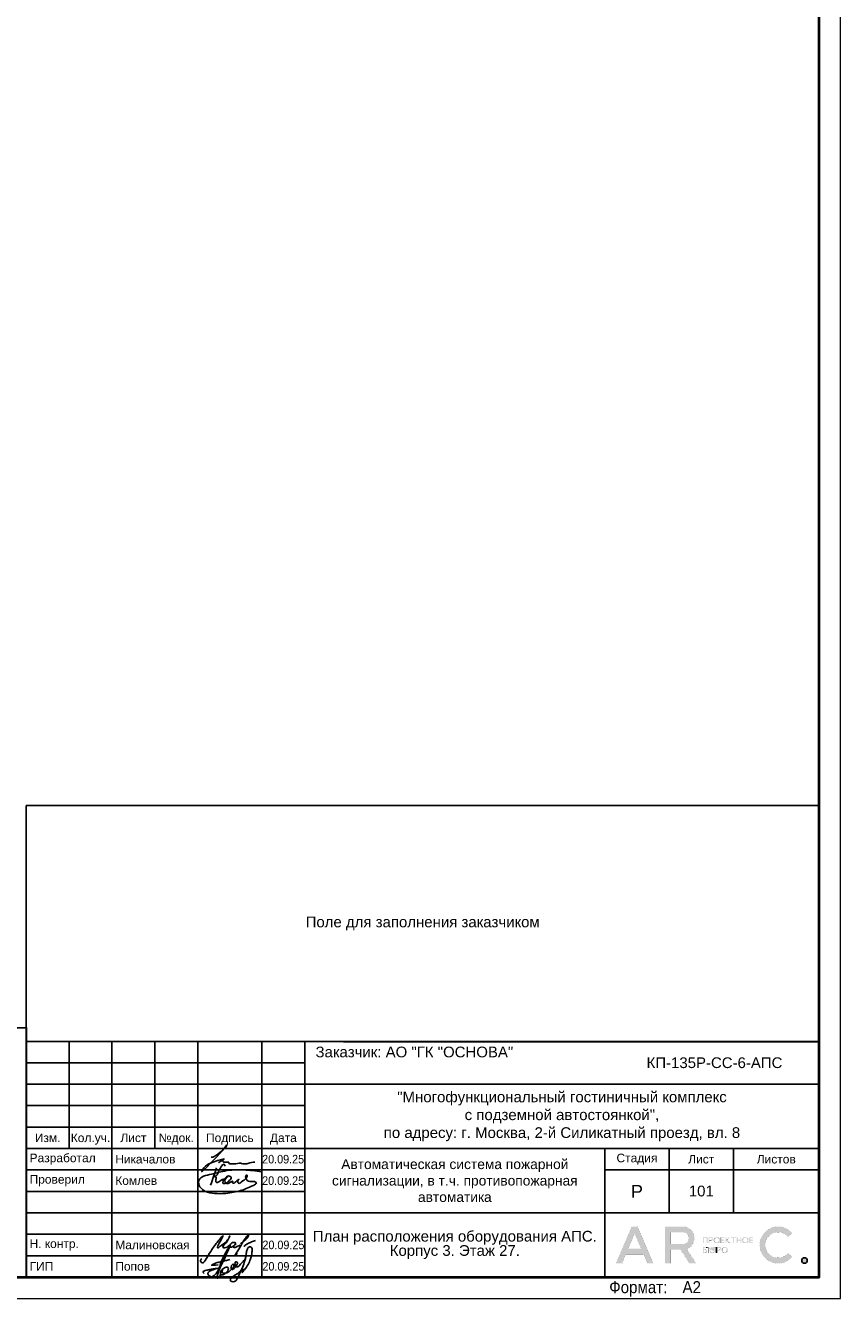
# Model space of a CAD drawing. Header units: millimetres. Extents: x -195178 to 1761886, y 140622 to 301105.
# Tile 125 of 131: x 1570979 to 1589997, y 182305 to 212005. Entities that reach past the tile are written whole.
import ezdxf
from ezdxf.enums import TextEntityAlignment as Align

# ---------------------------------------------------------------- set-up
doc = ezdxf.new("R2010")
doc.units = ezdxf.units.MM
doc.layers.get('Defpoints').update_dxf_attribs({"color": 252})
for name, color, linetype, lineweight in [('DB CP Оформление', 7, 'Continuous', 25), ('Охрана входов', 252, 'Continuous', 30), ('Рамка', 7, 'Continuous', 18)]:
    doc.layers.add(name, color=color, linetype=linetype, lineweight=lineweight)
doc.layers.add('DB CP Подписи', color=7, linetype='Continuous', lineweight=25, true_color=0x0a45f5)
doc.layers.add('Автоматика', color=1, linetype='Continuous')
doc.layers.add('формат', color=250, linetype='Continuous')
doc.styles.add('Arial', font='arial.ttf', dxfattribs={"width": 0.9, "height": 699.9999999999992})
doc.styles.add('CP.Text', font='arial.ttf')
doc.styles.add('CP.Text дата', font='arial.ttf', dxfattribs={"width": 0.9})

# ---------------------------------------------------------------- blocks, each defined once
blk = doc.blocks.new('*U57')
at = {"color": 0, "lineweight": 0}
blk.add_lwpolyline([(-841, 3.464264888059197e-14), (6.661338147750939e-14, 6.661338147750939e-14), (-1.377945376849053e-14, 594.0000000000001), (-841.0000000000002, 594.0000000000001)], close=True, dxfattribs=at)
at = {"lineweight": 40}
blk.add_lwpolyline([(-821, 5.000000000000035), (-4.999999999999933, 5.000000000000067), (-5.000000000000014, 589.0000000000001), (-821.0000000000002, 589.0000000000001)], close=True, dxfattribs=at)
at = {"style": 'Arial', "width": 0.9}
blk.add_text('Формат:', height=2.8, dxfattribs=at).set_placement((-53.97311837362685, 1.250000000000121))
at = {"style": 'Arial', "width": 0.9, "flags": 8}
blk.add_attdef('FORMAT', (-36.87188609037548, 1.257088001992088), '', height=2.8, dxfattribs=at)
blk = doc.blocks.new('Попов')
at = {"layer": 'DB CP Подписи', "color": 160, "true_color": 0x0a45f5}
for points in [[(7.394956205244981, 7.032094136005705), (4.284556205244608, 0.8400941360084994), (3.982156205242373, 0.4944941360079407), (3.665356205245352, 0.2583778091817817), (3.190156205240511, 0.09837780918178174), (2.801356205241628, 0.2064941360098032), (2.509696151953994, 0.451294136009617), (2.383756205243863, 0.7680941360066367), (2.429696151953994, 0.9984941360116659), (2.62855620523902, 1.243294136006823), (3.319756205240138, 1.603294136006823), (3.895756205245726, 1.848094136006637), (4.370956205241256, 1.992094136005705), (4.918156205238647, 1.992094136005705)], [(7.394956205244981, 7.032094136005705), (6.962956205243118, 6.427294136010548), (4.918156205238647, 1.992094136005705)], [(8.094156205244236, 0.03369413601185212), (8.828556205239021, 0.5520941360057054), (9.980556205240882, 1.272094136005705), (10.85895620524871, 1.761694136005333), (10.41255620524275, 1.084894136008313), (11.57895620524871, 2.611294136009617), (12.16935620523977, 3.84969413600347), (12.471756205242, 4.713694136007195), (12.629696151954, 5.419294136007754), (12.689696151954, 6.2400941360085), (12.54375620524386, 6.945694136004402), (12.34215620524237, 7.075294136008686), (12.03975620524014, 7.075294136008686), (11.64969615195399, 6.6000941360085), (11.379696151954, 5.779294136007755), (11.21895620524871, 4.728094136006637), (10.72935620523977, 3.014494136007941), (9.418956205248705, 0.0336941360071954)], [(3.521356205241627, 2.971294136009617), (3.294445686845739, 2.859738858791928), (4.789696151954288, 2.859738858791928)], [(3.521356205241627, 2.971294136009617), (4.126156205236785, 3.244894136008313), (4.932556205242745, 3.475294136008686), (6.444556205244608, 3.835294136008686), (7.495756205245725, 4.080094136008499)], [(5.979696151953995, 4.069175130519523), (4.859696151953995, -0.1216221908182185), (5.311356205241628, 0.624094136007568), (5.311356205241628, 0.8688941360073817), (5.624396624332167, 1.697142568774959), (6.247356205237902, 2.150494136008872), (6.650556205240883, 2.323294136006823), (6.909756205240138, 2.323294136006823), (7.125756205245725, 2.150494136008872), (7.125756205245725, 1.747294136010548), (6.82335620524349, 1.243294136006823), (6.333756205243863, 0.7968941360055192), (5.714556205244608, 0.5088941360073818), (5.412156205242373, 0.5952941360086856), (5.49855620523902, 1.286494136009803), (5.817585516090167, 1.879286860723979), (5.714556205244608, 1.286494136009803), (5.829756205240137, 0.9552941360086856), (6.146556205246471, 0.8832941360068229), (6.794556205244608, 1.012894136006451), (7.528956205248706, 1.459294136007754), (8.119356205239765, 2.064094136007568), (8.407356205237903, 2.510494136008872), (8.407356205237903, 2.899294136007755), (8.320956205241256, 3.028894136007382), (8.090556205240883, 2.956894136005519), (7.816956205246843, 2.366494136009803), (7.816956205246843, 1.963294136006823), (7.989756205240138, 1.776094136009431), (8.364156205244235, 1.891294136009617), (8.82495620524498, 2.323294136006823), (9.055356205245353, 2.697694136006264), (9.271356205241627, 3.302494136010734), (9.012156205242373, 3.561694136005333), (8.882556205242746, 3.561694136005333), (8.709696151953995, 3.3600941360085), (8.709696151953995, 2.978377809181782), (9.039696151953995, 2.408377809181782), (10.349696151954, 3.378377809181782), (11.11969615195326, 4.410259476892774), (11.27818451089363, 5.133235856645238), (11.35539592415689, 5.654323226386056), (11.38831620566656, 5.819447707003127), (11.35539592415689, 5.654323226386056)], [(1.534156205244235, 0.8688941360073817), (1.303756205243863, 1.041694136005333), (1.217356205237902, 1.214494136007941), (1.447756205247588, 1.416094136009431), (2.038156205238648, 1.603294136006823), (2.815756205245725, 1.761694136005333), (3.506956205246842, 1.876894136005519), (4.357209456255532, 1.989153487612), (4.918156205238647, 1.992094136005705)]]:
    blk.add_spline(points, degree=3, dxfattribs=at)
at = {"layer": 'DB CP Подписи'}
blk.add_spline([(8.094156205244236, 0.03369413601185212), (7.791756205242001, -0.2544480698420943), (7.618956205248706, -0.4847058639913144), (7.618956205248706, -0.8015058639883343), (7.950156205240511, -1.060705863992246), (8.569356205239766, -1.060705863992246), (8.943756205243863, -0.7583058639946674), (9.116556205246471, -0.4991058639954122), (9.418956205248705, 0.0336941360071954)], degree=3, dxfattribs=at)
blk = doc.blocks.new('A$Cf51998ab')
at = {"layer": 'DB CP Подписи'}
for points in [[(2.024743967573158, 7.175397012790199), (0.02474396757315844, 3.175397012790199), (2.524743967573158, 0.1753970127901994), (9.524743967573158, 6.675397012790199), (17.02474396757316, 19.1753970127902), (23.52474396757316, 28.6753970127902), (29.02474396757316, 35.6753970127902), (35.52474396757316, 43.6753970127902), (36.52474396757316, 44.6753970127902), (30.02474396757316, 30.6753970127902), (28.52474396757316, 26.1753970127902), (28.52474396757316, 25.1753970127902), (31.52474396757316, 26.6753970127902), (36.02474396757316, 30.1753970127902), (43.52474396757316, 36.1753970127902), (45.52474396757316, 39.1753970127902), (47.52474396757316, 42.6753970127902), (47.52474396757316, 43.1753970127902), (48.02474396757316, 44.1753970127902), (40.52474396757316, 31.1753970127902), (37.52474396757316, 25.6753970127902), (40.52474396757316, 25.1753970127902), (47.02474396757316, 28.6753970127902), (47.52474396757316, 29.1753970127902)], [(66.52474396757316, 31.6753970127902), (75.02474396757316, 39.1753970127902), (79.02474396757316, 43.6753970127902), (79.52474396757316, 46.6753970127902), (75.02474396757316, 41.6753970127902), (69.02474396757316, 32.6753970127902), (61.02474396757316, 18.6753970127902), (57.02474396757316, 11.6753970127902), (61.52474396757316, 15.6753970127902)], [(57.52474396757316, 34.1753970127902), (54.52474396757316, 34.1753970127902), (50.02474396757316, 31.1753970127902), (49.52474396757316, 26.1753970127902), (54.02474396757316, 27.6753970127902), (56.02474396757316, 29.1753970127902), (58.02474396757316, 33.1753970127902), (57.52474396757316, 34.1753970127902)], [(59.02474396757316, 30.6753970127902), (55.49455854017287, 28.71229258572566), (55.52474396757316, 25.6753970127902), (57.52474396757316, 25.6753970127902), (62.02474396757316, 27.6753970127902), (65.02474396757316, 29.6753970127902), (65.52474396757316, 30.1753970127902)], [(71.80259313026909, 27.23596012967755), (75.18207571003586, 30.02247973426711), (81.43411698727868, 33.40007838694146), (87.77064376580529, 36.27103771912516), (91.06563812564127, 37.45319772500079)]]:
    blk.add_spline(points, degree=3, dxfattribs=at)
blk = doc.blocks.new('Лого')
at = {"layer": 'DB CP Оформление'}
h = blk.add_hatch(color=0, dxfattribs=at)
edge = h.paths.add_edge_path()
edge.add_line((-3.149615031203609, 491.8564630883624), (-2.145539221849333, 491.0307320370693))
edge.add_arc((-5.466713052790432, 493.7619962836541), 4.300000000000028, 39.43316774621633, 320.5668322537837, ccw=False)
edge.add_line((-2.145539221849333, 496.4932605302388), (-3.149615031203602, 495.6675294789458))
edge.add_arc((-5.466713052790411, 493.7619962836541), 3.000000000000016, 39.43316774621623, 320.5668322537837)
edge = h.paths.add_edge_path()
edge.add_arc((0.7039796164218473, 490.1453402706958), 0.65, 0, 360)
h.paths.add_polyline_path([(-38.91856638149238, 496.3972109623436), (-37.43639440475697, 492.9290438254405), (-40.40073835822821, 492.9290438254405)], flags=16)
edge = h.paths.add_edge_path(flags=16)
edge.add_line((-30.56831019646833, 493.9825875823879), (-27.63778042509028, 493.9825875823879))
edge.add_arc((-27.63778042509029, 495.2825875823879), 1.299999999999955, 270.0000000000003, 360.0000000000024)
edge.add_line((-26.33778042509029, 495.2825875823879), (-26.33778042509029, 495.4512324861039))
edge.add_arc((-27.63778042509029, 495.4512324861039), 1.300000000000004, 359.9999999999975, 449.9999999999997)
edge.add_line((-27.63778042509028, 496.7512324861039), (-30.56831019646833, 496.7512324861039))
edge.add_line((-30.56831019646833, 496.7512324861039), (-30.56831019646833, 493.9825875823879))
h.paths.add_polyline_path([(-35.9689509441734, 489.4953402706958), (-36.88082038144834, 491.6290438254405), (-40.956312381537, 491.6290438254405), (-41.8681818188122, 489.4953402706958), (-43.28192242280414, 489.4953402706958), (-39.6254366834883, 498.0512324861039), (-38.21169607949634, 498.0512324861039), (-34.55521034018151, 489.4953402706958)])
edge = h.paths.add_edge_path()
edge.add_line((-30.56831019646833, 489.4953402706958), (-31.86831019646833, 489.4953402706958))
edge.add_line((-31.86831019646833, 489.4953402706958), (-31.86831019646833, 498.0512324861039))
edge.add_line((-31.86831019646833, 498.0512324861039), (-27.63778042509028, 498.0512324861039))
edge.add_arc((-27.63778042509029, 495.4512324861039), 2.600000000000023, 0, 89.99999999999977, ccw=False)
edge.add_line((-25.03778042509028, 495.4512324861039), (-25.03778042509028, 495.2825875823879))
edge.add_arc((-27.63778042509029, 495.2825875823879), 2.600000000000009, -70.23716168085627, 0, ccw=False)
edge.add_line((-26.75864866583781, 492.8357268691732), (-24.6131234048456, 489.4953402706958))
edge.add_line((-24.6131234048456, 489.4953402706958), (-26.15818166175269, 489.4953402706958))
edge.add_line((-26.15818166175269, 489.4953402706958), (-28.20534579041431, 492.6825875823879))
edge.add_line((-28.20534579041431, 492.6825875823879), (-30.56831019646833, 492.6825875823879))
edge.add_line((-30.56831019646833, 492.6825875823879), (-30.56831019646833, 489.4953402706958))
edge = h.paths.add_edge_path(flags=16)
edge.add_line((-21.27053753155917, 492.6928723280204), (-21.27053753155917, 492.5228723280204))
edge.add_arc((-20.82053753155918, 492.5228723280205), 0.4499999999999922, 180.0000000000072, 270.0000000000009)
edge.add_line((-20.82053753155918, 492.0728723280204), (-20.69150461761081, 492.0728723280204))
edge.add_arc((-20.6915046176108, 492.5228723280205), 0.4500000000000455, 269.9999999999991, 359.9999999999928)
edge.add_line((-20.24150461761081, 492.5228723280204), (-20.24150461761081, 492.6928723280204))
edge.add_arc((-20.69150461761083, 492.6928723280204), 0.4500000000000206, 0, 89.99999999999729)
edge.add_line((-20.69150461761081, 493.1428723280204), (-20.82053753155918, 493.1428723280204))
edge.add_arc((-20.82053753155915, 492.6928723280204), 0.4500000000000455, 90.00000000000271, 180)
edge = h.paths.add_edge_path(flags=17)
edge.add_line((-21.62964566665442, 491.9228723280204), (-21.62964566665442, 492.5328723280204))
edge.add_line((-21.62964566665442, 492.5328723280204), (-21.45053753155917, 492.5328723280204))
edge.add_line((-21.45053753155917, 492.5328723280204), (-21.45053753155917, 492.5228723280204))
edge.add_arc((-20.85053753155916, 492.5228723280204), 0.6000000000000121, 180, 269.999999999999)
edge.add_line((-20.85053753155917, 491.9228723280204), (-20.66150461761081, 491.9228723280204))
edge.add_arc((-20.66150461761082, 492.5228723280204), 0.6000000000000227, 270.000000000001, 360)
edge.add_line((-20.06150461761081, 492.5228723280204), (-20.06150461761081, 492.6928723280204))
edge.add_arc((-20.66150461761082, 492.6928723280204), 0.6000000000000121, 0, 89.99999999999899)
edge.add_line((-20.66150461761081, 493.2928723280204), (-20.85053753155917, 493.2928723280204))
edge.add_arc((-20.85053753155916, 492.6928723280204), 0.6000000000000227, 90.00000000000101, 180)
edge.add_line((-21.45053753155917, 492.6928723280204), (-21.45053753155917, 492.6828723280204))
edge.add_line((-21.45053753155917, 492.6828723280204), (-21.62964566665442, 492.6828723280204))
edge.add_line((-21.62964566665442, 492.6828723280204), (-21.62964566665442, 493.2928723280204))
edge.add_line((-21.62964566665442, 493.2928723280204), (-21.80964566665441, 493.2928723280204))
edge.add_line((-21.80964566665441, 493.2928723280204), (-21.80964566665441, 491.9228723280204))
edge.add_line((-21.80964566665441, 491.9228723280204), (-21.62964566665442, 491.9228723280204))
edge = h.paths.add_edge_path(flags=16)
edge.add_line((-18.44160413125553, 492.6928723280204), (-18.44160413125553, 492.5228723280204))
edge.add_arc((-17.99160413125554, 492.5228723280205), 0.4499999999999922, 180.0000000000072, 270.0000000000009)
edge.add_line((-17.99160413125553, 492.0728723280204), (-17.86257121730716, 492.0728723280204))
edge.add_arc((-17.86257121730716, 492.5228723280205), 0.4500000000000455, 269.9999999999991, 359.9999999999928)
edge.add_line((-17.41257121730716, 492.5228723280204), (-17.41257121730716, 492.6928723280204))
edge.add_arc((-17.86257121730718, 492.6928723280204), 0.4500000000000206, 0, 89.99999999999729)
edge.add_line((-17.86257121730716, 493.1428723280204), (-17.99160413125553, 493.1428723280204))
edge.add_arc((-17.99160413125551, 492.6928723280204), 0.4500000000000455, 90.00000000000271, 180)
edge = h.paths.add_edge_path()
edge.add_line((-18.62160413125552, 492.6928723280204), (-18.62160413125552, 492.5228723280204))
edge.add_arc((-18.02160413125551, 492.5228723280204), 0.6000000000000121, 180, 269.999999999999)
edge.add_line((-18.02160413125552, 491.9228723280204), (-17.83257121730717, 491.9228723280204))
edge.add_arc((-17.83257121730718, 492.5228723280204), 0.6000000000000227, 270.000000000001, 360)
edge.add_line((-17.23257121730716, 492.5228723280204), (-17.23257121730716, 492.6928723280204))
edge.add_arc((-17.83257121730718, 492.6928723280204), 0.6000000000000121, 0, 89.99999999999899)
edge.add_line((-17.83257121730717, 493.2928723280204), (-18.02160413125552, 493.2928723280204))
edge.add_arc((-18.02160413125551, 492.6928723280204), 0.6000000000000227, 90.00000000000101, 180)
edge = h.paths.add_edge_path(flags=16)
edge.add_line((-13.61226025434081, 494.9777851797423), (-13.61226025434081, 494.8077851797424))
edge.add_arc((-13.16226025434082, 494.8077851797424), 0.4499999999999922, 180.0000000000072, 270.0000000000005)
edge.add_line((-13.16226025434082, 494.3577851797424), (-13.03322734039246, 494.3577851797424))
edge.add_arc((-13.03322734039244, 494.8077851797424), 0.4500000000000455, 269.9999999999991, 359.9999999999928)
edge.add_line((-12.58322734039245, 494.8077851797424), (-12.58322734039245, 494.9777851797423))
edge.add_arc((-13.03322734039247, 494.9777851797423), 0.4500000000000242, 0, 89.99999999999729)
edge.add_line((-13.03322734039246, 495.4277851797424), (-13.16226025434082, 495.4277851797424))
edge.add_arc((-13.16226025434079, 494.9777851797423), 0.4500000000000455, 90.00000000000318, 180)
edge = h.paths.add_edge_path()
edge.add_line((-13.79226025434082, 494.9777851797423), (-13.79226025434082, 494.8077851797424))
edge.add_arc((-13.19226025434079, 494.8077851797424), 0.6000000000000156, 180, 269.9999999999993)
edge.add_line((-13.19226025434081, 494.2077851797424), (-13.00322734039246, 494.2077851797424))
edge.add_arc((-13.00322734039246, 494.8077851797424), 0.6000000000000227, 270.000000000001, 360)
edge.add_line((-12.40322734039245, 494.8077851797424), (-12.40322734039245, 494.9777851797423))
edge.add_arc((-13.00322734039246, 494.9777851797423), 0.6000000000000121, 0, 89.99999999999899)
edge.add_line((-13.00322734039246, 495.5777851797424), (-13.19226025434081, 495.5777851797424))
edge.add_arc((-13.19226025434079, 494.9777851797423), 0.6000000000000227, 90.00000000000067, 180)
edge = h.paths.add_edge_path(flags=16)
edge.add_line((-20.28705089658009, 494.9777851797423), (-20.28705089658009, 494.8077851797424))
edge.add_arc((-19.8370508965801, 494.8077851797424), 0.4499999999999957, 180.0000000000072, 270.0000000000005)
edge.add_line((-19.83705089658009, 494.3577851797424), (-19.70801798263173, 494.3577851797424))
edge.add_arc((-19.70801798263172, 494.8077851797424), 0.4500000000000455, 269.9999999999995, 359.9999999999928)
edge.add_line((-19.25801798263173, 494.8077851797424), (-19.25801798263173, 494.9777851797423))
edge.add_arc((-19.70801798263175, 494.9777851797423), 0.4500000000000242, 0, 89.99999999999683)
edge.add_line((-19.70801798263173, 495.4277851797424), (-19.83705089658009, 495.4277851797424))
edge.add_arc((-19.83705089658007, 494.9777851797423), 0.4500000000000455, 90.00000000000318, 180)
edge = h.paths.add_edge_path()
edge.add_line((-20.46705089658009, 494.9777851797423), (-20.46705089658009, 494.8077851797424))
edge.add_arc((-19.86705089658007, 494.8077851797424), 0.6000000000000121, 180, 269.999999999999)
edge.add_line((-19.86705089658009, 494.2077851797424), (-19.67801798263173, 494.2077851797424))
edge.add_arc((-19.67801798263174, 494.8077851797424), 0.6000000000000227, 270.000000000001, 360)
edge.add_line((-19.07801798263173, 494.8077851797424), (-19.07801798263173, 494.9777851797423))
edge.add_arc((-19.67801798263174, 494.9777851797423), 0.6000000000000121, 0, 89.99999999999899)
edge.add_line((-19.67801798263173, 495.5777851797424), (-19.86705089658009, 495.5777851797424))
edge.add_arc((-19.86705089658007, 494.9777851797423), 0.6000000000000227, 90.00000000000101, 180)
edge = h.paths.add_edge_path(flags=16)
edge.add_arc((-19.22667760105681, 492.7878723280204), 0.1800000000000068, 270.0000000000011, 360)
edge.add_line((-19.04667760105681, 492.7878723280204), (-19.0466776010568, 492.9328723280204))
edge.add_arc((-19.22667760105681, 492.9328723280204), 0.1800000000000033, 0, 89.99999999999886)
edge.add_line((-19.2266776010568, 493.1128723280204), (-19.63443714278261, 493.1128723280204))
edge.add_line((-19.63443714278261, 493.1128723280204), (-19.6344371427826, 492.6078723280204))
edge.add_line((-19.6344371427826, 492.6078723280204), (-19.22667760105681, 492.6078723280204))
edge = h.paths.add_edge_path()
edge.add_line((-19.63443714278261, 491.9228723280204), (-19.81443714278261, 491.9228723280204))
edge.add_line((-19.81443714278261, 491.9228723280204), (-19.81443714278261, 493.2928723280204))
edge.add_line((-19.81443714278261, 493.2928723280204), (-19.2266776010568, 493.2928723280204))
edge.add_arc((-19.2266776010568, 492.9328723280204), 0.3600000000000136, 0, 89.99999999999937, ccw=False)
edge.add_line((-18.8666776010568, 492.9328723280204), (-18.86667760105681, 492.7878723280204))
edge.add_arc((-19.22667760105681, 492.7878723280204), 0.3600000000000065, -89.99999999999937, 0, ccw=False)
edge.add_line((-19.22667760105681, 492.4278723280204), (-19.63443714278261, 492.4278723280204))
edge.add_line((-19.63443714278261, 492.4278723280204), (-19.63443714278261, 491.9228723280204))
edge = h.paths.add_edge_path(flags=16)
edge.add_line((-22.41432519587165, 492.0728723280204), (-22.81592550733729, 492.0728723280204))
edge.add_line((-22.81592550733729, 492.0728723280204), (-22.81592550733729, 492.5700955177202))
edge.add_line((-22.81592550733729, 492.5700955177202), (-22.41432519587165, 492.5700955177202))
edge.add_arc((-22.41432519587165, 492.3900955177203), 0.17999999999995, -1.807620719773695e-11, 89.99999999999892, ccw=False)
edge.add_line((-22.23432519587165, 492.3900955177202), (-22.23432519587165, 492.2528723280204))
edge.add_arc((-22.41432519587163, 492.2528723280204), 0.1799999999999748, -90.00000000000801, 0, ccw=False)
h.paths.add_polyline_path([(-16.95626591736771, 495.5777851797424), (-17.51223811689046, 494.9677851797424), (-17.55459530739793, 494.9677851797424), (-17.55459530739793, 495.5777851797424), (-17.73459530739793, 495.5777851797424), (-17.73459530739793, 494.2077851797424), (-17.55459530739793, 494.2077851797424), (-17.55459530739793, 494.8177851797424), (-17.47826675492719, 494.8177851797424), (-16.92229455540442, 494.2077851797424), (-16.67874821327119, 494.2077851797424), (-17.32006333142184, 494.9114214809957), (-16.71271957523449, 495.5777851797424)])
edge = h.paths.add_edge_path()
edge.add_line((-22.10894538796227, 493.1128723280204), (-22.8159255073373, 493.1128723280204))
edge.add_line((-22.8159255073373, 493.1128723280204), (-22.81592550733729, 492.7200955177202))
edge.add_line((-22.81592550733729, 492.7200955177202), (-22.41432519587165, 492.7200955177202))
edge.add_arc((-22.41432519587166, 492.3600955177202), 0.3600000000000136, 0, 89.99999999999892, ccw=False)
edge.add_line((-22.05432519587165, 492.3600955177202), (-22.05432519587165, 492.2828723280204))
edge.add_arc((-22.41432519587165, 492.2828723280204), 0.3600000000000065, -89.99999999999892, 0, ccw=False)
edge.add_line((-22.41432519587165, 491.9228723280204), (-23.01592550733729, 491.9228723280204))
edge.add_line((-23.01592550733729, 491.9228723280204), (-23.01592550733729, 493.2928723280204))
edge.add_line((-23.01592550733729, 493.2928723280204), (-22.10894538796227, 493.2928723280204))
edge.add_line((-22.10894538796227, 493.2928723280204), (-22.10894538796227, 493.1128723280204))
h.paths.add_polyline_path([(-15.99401623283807, 495.3977851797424), (-16.45775531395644, 495.3977851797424), (-16.45775531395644, 495.5777851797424), (-15.35027715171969, 495.5777851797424), (-15.35027715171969, 495.3977851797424), (-15.81401623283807, 495.3977851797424), (-15.81401623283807, 494.2077851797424), (-15.99401623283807, 494.2077851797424)])
h.paths.add_polyline_path([(-14.219327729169, 494.9827851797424), (-14.219327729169, 495.5777851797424), (-14.039327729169, 495.5777851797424), (-14.039327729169, 494.2077851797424), (-14.219327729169, 494.2077851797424), (-14.219327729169, 494.8027851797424), (-14.92320967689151, 494.8027851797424), (-14.92320967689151, 494.2077851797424), (-15.10320967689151, 494.2077851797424), (-15.10320967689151, 495.5777851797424), (-14.92320967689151, 495.5777851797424), (-14.92320967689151, 494.9827851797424)])
h.paths.add_polyline_path([(-11.97615986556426, 494.8027851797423), (-11.97615986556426, 494.3877851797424), (-11.30687213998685, 494.3877851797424), (-11.30687213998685, 494.2077851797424), (-12.15615986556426, 494.2077851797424), (-12.15615986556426, 495.5777851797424), (-11.30687213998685, 495.5777851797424), (-11.30687213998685, 495.3977851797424), (-11.97615986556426, 495.3977851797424), (-11.97615986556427, 494.9827851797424), (-11.34484040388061, 494.9827851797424), (-11.34484040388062, 494.8027851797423)])
edge = h.paths.add_edge_path(flags=16)
edge.add_arc((-21.07411837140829, 495.0727851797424), 0.1800000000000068, 270.0000000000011, 360)
edge.add_line((-20.89411837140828, 495.0727851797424), (-20.89411837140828, 495.2177851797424))
edge.add_arc((-21.07411837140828, 495.2177851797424), 0.1800000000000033, 0, 89.99999999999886)
edge.add_line((-21.07411837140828, 495.3977851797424), (-21.48187791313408, 495.3977851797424))
edge.add_line((-21.48187791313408, 495.3977851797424), (-21.48187791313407, 494.8927851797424))
edge.add_line((-21.48187791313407, 494.8927851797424), (-21.07411837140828, 494.8927851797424))
h.paths.add_polyline_path([(-22.81592550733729, 494.2077851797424), (-23.01592550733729, 494.2077851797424), (-23.01592550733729, 495.5777851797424), (-21.90894538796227, 495.5777851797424), (-21.90894538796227, 494.2077851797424), (-22.10894538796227, 494.2077851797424), (-22.10894538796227, 495.3977851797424), (-22.81592550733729, 495.3977851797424)])
h.paths.add_polyline_path([(-18.65095050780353, 494.8027851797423), (-18.65095050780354, 494.3877851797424), (-17.98166278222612, 494.3877851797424), (-17.98166278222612, 494.2077851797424), (-18.83095050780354, 494.2077851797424), (-18.83095050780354, 495.5777851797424), (-17.98166278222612, 495.5777851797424), (-17.98166278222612, 495.3977851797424), (-18.65095050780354, 495.3977851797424), (-18.65095050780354, 494.9827851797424), (-18.01963104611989, 494.9827851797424), (-18.01963104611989, 494.8027851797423)])
edge = h.paths.add_edge_path()
edge.add_line((-21.48187791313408, 494.2077851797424), (-21.66187791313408, 494.2077851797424))
edge.add_line((-21.66187791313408, 494.2077851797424), (-21.66187791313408, 495.5777851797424))
edge.add_line((-21.66187791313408, 495.5777851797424), (-21.07411837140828, 495.5777851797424))
edge.add_arc((-21.07411837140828, 495.2177851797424), 0.3600000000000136, 0, 89.99999999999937, ccw=False)
edge.add_line((-20.71411837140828, 495.2177851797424), (-20.71411837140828, 495.0727851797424))
edge.add_arc((-21.07411837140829, 495.0727851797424), 0.3600000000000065, -89.99999999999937, 0, ccw=False)
edge.add_line((-21.07411837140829, 494.7127851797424), (-21.48187791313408, 494.7127851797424))
edge.add_line((-21.48187791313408, 494.7127851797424), (-21.48187791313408, 494.2077851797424))
edge = h.paths.add_edge_path()
edge.add_line((-19.81443714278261, 493.2928723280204), (-19.81443714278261, 491.9228723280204))
edge.add_line((-22.10894538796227, 493.2928723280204), (-22.10894538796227, 493.1128723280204))
at = {"layer": 'DB CP Оформление', "color": 0}
for p, q in [((-22.10894538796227, 493.2928723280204), (-22.10894538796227, 493.1128723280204)), ((-19.81443714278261, 493.2928723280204), (-19.81443714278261, 491.9228723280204))]:
    blk.add_line(p, q, dxfattribs=at)
at = {"layer": 'DB CP Оформление', "color": 0, "const_width": 0.01}
for points in [[(-35.9689509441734, 489.4953402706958), (-36.88082038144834, 491.6290438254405), (-40.956312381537, 491.6290438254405), (-41.8681818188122, 489.4953402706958), (-43.28192242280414, 489.4953402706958), (-39.6254366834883, 498.0512324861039), (-38.21169607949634, 498.0512324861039), (-34.55521034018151, 489.4953402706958)], [(-38.91856638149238, 496.3972109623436), (-37.43639440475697, 492.9290438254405), (-40.40073835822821, 492.9290438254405)], [(-22.81592550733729, 494.2077851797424), (-23.01592550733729, 494.2077851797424), (-23.01592550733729, 495.5777851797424), (-21.90894538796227, 495.5777851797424), (-21.90894538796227, 494.2077851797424), (-22.10894538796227, 494.2077851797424), (-22.10894538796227, 495.3977851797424), (-22.81592550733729, 495.3977851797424)], [(-18.65095050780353, 494.8027851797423), (-18.65095050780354, 494.3877851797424), (-17.98166278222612, 494.3877851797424), (-17.98166278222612, 494.2077851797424), (-18.83095050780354, 494.2077851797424), (-18.83095050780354, 495.5777851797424), (-17.98166278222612, 495.5777851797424), (-17.98166278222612, 495.3977851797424), (-18.65095050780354, 495.3977851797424), (-18.65095050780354, 494.9827851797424), (-18.01963104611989, 494.9827851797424), (-18.01963104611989, 494.8027851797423)], [(-16.95626591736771, 495.5777851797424), (-17.51223811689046, 494.9677851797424), (-17.55459530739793, 494.9677851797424), (-17.55459530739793, 495.5777851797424), (-17.73459530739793, 495.5777851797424), (-17.73459530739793, 494.2077851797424), (-17.55459530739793, 494.2077851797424), (-17.55459530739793, 494.8177851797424), (-17.47826675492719, 494.8177851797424), (-16.92229455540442, 494.2077851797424), (-16.67874821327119, 494.2077851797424), (-17.32006333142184, 494.9114214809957), (-16.71271957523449, 495.5777851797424)], [(-15.99401623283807, 495.3977851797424), (-16.45775531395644, 495.3977851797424), (-16.45775531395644, 495.5777851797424), (-15.35027715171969, 495.5777851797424), (-15.35027715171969, 495.3977851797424), (-15.81401623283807, 495.3977851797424), (-15.81401623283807, 494.2077851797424), (-15.99401623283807, 494.2077851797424)], [(-14.219327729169, 494.9827851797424), (-14.219327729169, 495.5777851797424), (-14.039327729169, 495.5777851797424), (-14.039327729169, 494.2077851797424), (-14.219327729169, 494.2077851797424), (-14.219327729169, 494.8027851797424), (-14.92320967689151, 494.8027851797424), (-14.92320967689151, 494.2077851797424), (-15.10320967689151, 494.2077851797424), (-15.10320967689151, 495.5777851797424), (-14.92320967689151, 495.5777851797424), (-14.92320967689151, 494.9827851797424)], [(-11.97615986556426, 494.8027851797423), (-11.97615986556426, 494.3877851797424), (-11.30687213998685, 494.3877851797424), (-11.30687213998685, 494.2077851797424), (-12.15615986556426, 494.2077851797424), (-12.15615986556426, 495.5777851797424), (-11.30687213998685, 495.5777851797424), (-11.30687213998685, 495.3977851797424), (-11.97615986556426, 495.3977851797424), (-11.97615986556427, 494.9827851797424), (-11.34484040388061, 494.9827851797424), (-11.34484040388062, 494.8027851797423)]]:
    blk.add_lwpolyline(points, close=True, dxfattribs=at)
for points in [[(-30.56831019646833, 489.4953402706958), (-31.86831019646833, 489.4953402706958), (-31.86831019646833, 498.0512324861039), (-27.63778042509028, 498.0512324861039, -0.414213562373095), (-25.03778042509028, 495.4512324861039), (-25.03778042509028, 495.2825875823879, -0.316436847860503), (-26.75864866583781, 492.8357268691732), (-24.6131234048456, 489.4953402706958), (-26.15818166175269, 489.4953402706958), (-28.20534579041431, 492.6825875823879), (-30.56831019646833, 492.6825875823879)], [(-30.56831019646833, 493.9825875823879), (-27.63778042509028, 493.9825875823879, 0.414213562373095), (-26.33778042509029, 495.2825875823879), (-26.33778042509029, 495.4512324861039, 0.414213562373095), (-27.63778042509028, 496.7512324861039), (-30.56831019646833, 496.7512324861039)], [(-3.149615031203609, 491.8564630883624), (-2.145539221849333, 491.0307320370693, -2.790346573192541), (-2.145539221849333, 496.4932605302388), (-3.149615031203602, 495.6675294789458, 2.790346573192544)], [(-22.10894538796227, 493.1128723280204), (-22.8159255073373, 493.1128723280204), (-22.81592550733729, 492.7200955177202), (-22.41432519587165, 492.7200955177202, -0.4142135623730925), (-22.05432519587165, 492.3600955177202), (-22.05432519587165, 492.2828723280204, -0.4142135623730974), (-22.41432519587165, 491.9228723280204), (-23.01592550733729, 491.9228723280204), (-23.01592550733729, 493.2928723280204), (-22.10894538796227, 493.2928723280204)], [(-21.62964566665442, 491.9228723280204), (-21.62964566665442, 492.5328723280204), (-21.45053753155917, 492.5328723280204), (-21.45053753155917, 492.5228723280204, 0.414213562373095), (-20.85053753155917, 491.9228723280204), (-20.66150461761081, 491.9228723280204, 0.414213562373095), (-20.06150461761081, 492.5228723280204), (-20.06150461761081, 492.6928723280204, 0.414213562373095), (-20.66150461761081, 493.2928723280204), (-20.85053753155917, 493.2928723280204, 0.414213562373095), (-21.45053753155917, 492.6928723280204), (-21.45053753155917, 492.6828723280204), (-21.62964566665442, 492.6828723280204), (-21.62964566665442, 493.2928723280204), (-21.80964566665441, 493.2928723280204), (-21.80964566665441, 491.9228723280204)], [(-21.48187791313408, 494.2077851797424), (-21.66187791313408, 494.2077851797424), (-21.66187791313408, 495.5777851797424), (-21.07411837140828, 495.5777851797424, -0.4142135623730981), (-20.71411837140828, 495.2177851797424), (-20.71411837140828, 495.0727851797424, -0.4142135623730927), (-21.07411837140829, 494.7127851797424), (-21.48187791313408, 494.7127851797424)], [(-21.07411837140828, 494.8927851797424, 0.4142135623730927), (-20.89411837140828, 495.0727851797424), (-20.89411837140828, 495.2177851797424, 0.4142135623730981), (-21.07411837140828, 495.3977851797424), (-21.48187791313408, 495.3977851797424), (-21.48187791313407, 494.8927851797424)], [(-21.27053753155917, 492.6928723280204), (-21.27053753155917, 492.5228723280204, 0.414213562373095), (-20.82053753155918, 492.0728723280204), (-20.69150461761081, 492.0728723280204, 0.414213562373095), (-20.24150461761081, 492.5228723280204), (-20.24150461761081, 492.6928723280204, 0.414213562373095), (-20.69150461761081, 493.1428723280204), (-20.82053753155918, 493.1428723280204, 0.414213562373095)], [(-20.46705089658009, 494.9777851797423), (-20.46705089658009, 494.8077851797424, 0.414213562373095), (-19.86705089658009, 494.2077851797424), (-19.67801798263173, 494.2077851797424, 0.414213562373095), (-19.07801798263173, 494.8077851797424), (-19.07801798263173, 494.9777851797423, 0.414213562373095), (-19.67801798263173, 495.5777851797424), (-19.86705089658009, 495.5777851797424, 0.414213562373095)], [(-20.28705089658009, 494.9777851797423), (-20.28705089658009, 494.8077851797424, 0.414213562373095), (-19.83705089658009, 494.3577851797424), (-19.70801798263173, 494.3577851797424, 0.414213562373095), (-19.25801798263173, 494.8077851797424), (-19.25801798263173, 494.9777851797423, 0.414213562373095), (-19.70801798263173, 495.4277851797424), (-19.83705089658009, 495.4277851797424, 0.414213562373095)], [(-19.63443714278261, 491.9228723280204), (-19.81443714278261, 491.9228723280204), (-19.81443714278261, 493.2928723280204), (-19.2266776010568, 493.2928723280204, -0.4142135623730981), (-18.8666776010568, 492.9328723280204), (-18.86667760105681, 492.7878723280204, -0.4142135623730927), (-19.22667760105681, 492.4278723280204), (-19.63443714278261, 492.4278723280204)], [(-19.22667760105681, 492.6078723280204, 0.4142135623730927), (-19.04667760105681, 492.7878723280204), (-19.0466776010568, 492.9328723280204, 0.4142135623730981), (-19.2266776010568, 493.1128723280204), (-19.63443714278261, 493.1128723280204), (-19.6344371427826, 492.6078723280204)], [(-18.62160413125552, 492.6928723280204), (-18.62160413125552, 492.5228723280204, 0.414213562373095), (-18.02160413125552, 491.9228723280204), (-17.83257121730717, 491.9228723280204, 0.414213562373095), (-17.23257121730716, 492.5228723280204), (-17.23257121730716, 492.6928723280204, 0.414213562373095), (-17.83257121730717, 493.2928723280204), (-18.02160413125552, 493.2928723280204, 0.414213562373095)], [(-18.44160413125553, 492.6928723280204), (-18.44160413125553, 492.5228723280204, 0.414213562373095), (-17.99160413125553, 492.0728723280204), (-17.86257121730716, 492.0728723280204, 0.414213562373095), (-17.41257121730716, 492.5228723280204), (-17.41257121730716, 492.6928723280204, 0.414213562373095), (-17.86257121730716, 493.1428723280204), (-17.99160413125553, 493.1428723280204, 0.414213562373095)], [(-13.79226025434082, 494.9777851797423), (-13.79226025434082, 494.8077851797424, 0.414213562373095), (-13.19226025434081, 494.2077851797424), (-13.00322734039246, 494.2077851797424, 0.414213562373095), (-12.40322734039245, 494.8077851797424), (-12.40322734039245, 494.9777851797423, 0.414213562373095), (-13.00322734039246, 495.5777851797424), (-13.19226025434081, 495.5777851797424, 0.414213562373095)], [(-13.61226025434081, 494.9777851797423), (-13.61226025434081, 494.8077851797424, 0.414213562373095), (-13.16226025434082, 494.3577851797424), (-13.03322734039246, 494.3577851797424, 0.414213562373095), (-12.58322734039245, 494.8077851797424), (-12.58322734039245, 494.9777851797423, 0.414213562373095), (-13.03322734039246, 495.4277851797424), (-13.16226025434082, 495.4277851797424, 0.414213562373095)], [(-22.41432519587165, 492.0728723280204), (-22.81592550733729, 492.0728723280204), (-22.81592550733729, 492.5700955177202), (-22.41432519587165, 492.5700955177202, -0.4142135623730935), (-22.23432519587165, 492.3900955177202), (-22.23432519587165, 492.2528723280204, -0.4142135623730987)]]:
    blk.add_lwpolyline(points, format="xyb", close=True, dxfattribs=at)
at = {"layer": 'DB CP Оформление', "color": 0}
blk.add_circle((0.7039796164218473, 490.1453402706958), 0.65, dxfattribs=at)
at = {"layer": 'Defpoints', "color": 0}
blk.add_lwpolyline([(-45.89650028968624, 501.2732863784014), (4.103499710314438, 501.2732863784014), (4.103499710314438, 486.2732863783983), (-45.89650028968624, 486.2732863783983)], close=True, dxfattribs=at)
blk = doc.blocks.new('A$C5BE547C8')
at = {"layer": 'DB CP Подписи', "color": 160, "true_color": 0x0a45f5}
for points in [[(-36.17550682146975, 134.4371501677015), (61.71678818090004, 412.4869762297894)], [(12.77064067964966, 273.4620631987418), (54.9465189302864, 284.4855278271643), (94.154754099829, 355.2698806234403), (190.2780455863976, 461.4464249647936), (197.8667517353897, 439.9583000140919)], [(553.6754189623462, 292.4671654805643), (541.1363445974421, 294.8536106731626), (543.5881781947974, 221.3447915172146), (618.3679039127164, 188.8783703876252), (688.8570107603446, 181.5274854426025), (702.341915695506, 169.2760206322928), (655.1448083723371, 128.8461685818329), (445.8771119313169, 43.72502877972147), (210.5232081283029, -1.356840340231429), (25.1820216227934, -2.336883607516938), (-119.9528827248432, 30.00445333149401), (-207.229957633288, 105.4676031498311), (-226.8427679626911, 202.491644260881), (-177.8107121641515, 263.2541753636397), (-54.24994114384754, 301.4757719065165), (189.9297362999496, 360.2782164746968), (498.8316938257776, 377.9189649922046), (787.0024744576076, 349.3846527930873)], [(12.77064067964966, 273.4620631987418), (53.68175455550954, 259.2054039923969), (47.35787273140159, 207.3811667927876), (60.00563637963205, 173.2529950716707), (97.94904722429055, 183.3650324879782)], [(97.94904722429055, 183.3650324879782), (177.0679458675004, 224.8184770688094), (161.8986921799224, 163.5096667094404), (207.1457470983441, 161.4226177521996), (266.314922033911, 204.5548820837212), (296.9437179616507, 255.3396693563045), (253.785020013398, 280.3842265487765), (197.7158576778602, 243.8061435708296), (177.076149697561, 224.897245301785)], [(240.4512582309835, 278.160545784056), (216.6761126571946, 242.9138925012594), (193.0570860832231, 200.9501308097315), (214.3763311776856, 163.8837520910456), (260.4151262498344, 165.1061032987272), (324.2741268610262, 195.7046833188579), (317.2758679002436, 178.2197674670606), (323.3993369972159, 165.9803596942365), (371.5122399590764, 186.0879841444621), (421.3747226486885, 228.0517155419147), (401.2547955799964, 186.9622102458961), (414.3764636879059, 162.4833644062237), (464.2389463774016, 183.4652452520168), (539.4700353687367, 247.2851138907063), (556.5207641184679, 274.5734312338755), (553.6754189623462, 292.4671654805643)]]:
    blk.add_spline(points, degree=3, dxfattribs=at)
blk = doc.blocks.new('Никачалов')
blk.add_lwpolyline([(-307.2528087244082, -10.52482762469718), (-266.7209943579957, -10.52482762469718), (-217.2917009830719, 12.19796214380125), (-151.053767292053, 56.65713122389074), (-104.5903002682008, 97.1639252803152), (-42.3079472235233, 148.5397506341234), (-2.762450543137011, 181.1417946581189), (25.90605847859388, 213.7455219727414), (43.7010164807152, 235.4819012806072), (55.56432182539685, 255.2404097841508), (61.49597449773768, 269.0720390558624), (48.64291482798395, 267.0958515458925), (20.96416013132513, 227.5771512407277), (-26.48906123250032, 171.2625404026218), (-43.29770154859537, 147.551656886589), (-106.566372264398, 73.45304175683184), (-171.8145516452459, 1.330614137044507), (-320.1058683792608, -151.8054015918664), (-406.1148320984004, -241.7118334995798), (-487.1818974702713, -312.8461673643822), (-518.8162328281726, -343.4720238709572), (-528.703466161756, -345.4482113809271), (-526.7239574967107, -334.5808633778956), (-516.8401608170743, -316.7968590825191), (-494.0998678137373, -283.2067213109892), (-477.294664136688, -261.4703420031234), (-435.7730954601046, -217.0111729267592), (-400.1831794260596, -188.3598206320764), (-362.6171914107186, -168.6013121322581), (-318.1297963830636, -150.8173078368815), (-234.0969046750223, -118.213580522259), (-154.0195936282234, -90.55032198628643), (-5.728276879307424, -52.01971543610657), (-125.3510846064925, -134.0213973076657), (-130.2929829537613, -133.0333035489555), (-128.316910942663, -131.0571160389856), (-95.39726961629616, -111.8204287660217), (-59.85203000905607, -95.76348443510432), (-27.71938084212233, -87.49177623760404), (-25.77080201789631, -90.41229184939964), (-29.66795968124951, -102.5757764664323), (-30.15252690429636, -110.3610126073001), (-29.17995580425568, -115.7122051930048), (-24.3102270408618, -121.0650810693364), (-17.49535610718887, -123.4974413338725), (-8.24390245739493, -125.9314848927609), (2.468126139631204, -127.3909010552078), (14.15272583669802, -127.3909010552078), (101.7906602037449, -127.3909010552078), (105.0348549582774, -129.2711407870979), (104.8664592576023, -152.815378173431), (110.9218312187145, -158.3651994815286), (128.4246742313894, -163.9133375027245), (156.4780234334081, -166.202617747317), (264.0107071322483, -165.9518068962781), (307.6251938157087, -158.1497378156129), (346.3905716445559, -151.961947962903), (383.8122205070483, -151.961947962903), (403.5351374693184, -158.7119581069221), (436.9152894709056, -161.67118948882), (526.11689822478, -161.927050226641), (598.5373598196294, -138.5208429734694), (676.6111056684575, -125.8742528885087), (713.761259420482, -126.4129070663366)])
blk = doc.blocks.new('ауацуа')
at = {"layer": 'DB CP Оформление'}
for p, q in [((-901444.4389830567, -47611.55045884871), (-882944.4389830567, -47611.55045884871)), ((-901444.4389830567, -53111.55045884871), (-901444.4389830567, -47611.55045884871)), ((-900444.4389830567, -47611.55045884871), (-900444.4389830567, -50111.55045884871)), ((-899444.4389830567, -47611.55045884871), (-899444.4389830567, -53111.55045884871)), ((-898444.4389830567, -47611.55045884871), (-898444.4389830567, -50111.55045884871)), ((-897444.4389830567, -47611.55045884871), (-897444.4389830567, -53111.55045884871)), ((-895944.4389830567, -47611.55045884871), (-895944.4389830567, -53111.55045884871)), ((-894944.4389830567, -53111.55045884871), (-894944.4389830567, -47612.58197722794)), ((-901444.4389830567, -48111.55045884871), (-894944.4389830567, -48111.55045884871)), ((-901444.4389830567, -48611.55045884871), (-894944.4389830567, -48611.55045884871)), ((-894944.4389830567, -48611.55045884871), (-882944.4389830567, -48611.55045884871)), ((-901444.4389830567, -49111.55045884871), (-894944.4389830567, -49111.55045884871)), ((-901444.4389830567, -49611.55045884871), (-894944.4389830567, -49611.55045884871)), ((-901444.4389830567, -50111.55045884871), (-882944.4389830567, -50111.55045884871)), ((-887944.4389830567, -53111.55045884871), (-887944.4389830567, -50111.55045884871)), ((-887944.4389830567, -50111.55045884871), (-887944.4389830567, -53111.55045884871)), ((-886444.4389830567, -50111.55045884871), (-886444.4389830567, -51611.55045884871)), ((-884944.4389830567, -50111.55045884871), (-884944.4389830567, -51611.55045884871)), ((-901444.4389830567, -50611.55045884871), (-894944.4389830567, -50611.55045884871)), ((-887944.4389830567, -50611.55045884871), (-882944.4389830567, -50611.55045884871)), ((-901444.4389830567, -51111.55045884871), (-894944.4389830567, -51111.55045884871)), ((-901444.4389830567, -51611.55045884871), (-894944.4389830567, -51611.55045884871)), ((-894944.4389830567, -51611.55045884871), (-882944.4389830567, -51611.55045884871)), ((-901444.4389830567, -52111.55045884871), (-894944.4389830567, -52111.55045884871)), ((-901444.4389830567, -52611.55045884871), (-894944.4389830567, -52611.55045884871)), ((-901444.4389830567, -53111.55045884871), (-882944.4389830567, -53111.55045884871))]:
    blk.add_line(p, q, dxfattribs=at)
at = {"layer": 'DB CP Оформление', "ltscale": 100}
blk.add_line((-882944.4389830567, -53111.55045884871), (-882944.4389830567, -47611.55045884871), dxfattribs=at)
at = {"layer": 'DB CP Оформление'}
blk.add_lwpolyline([(-887944.4389830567, -51611.55045884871), (-882944.4389830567, -51611.55045884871), (-882944.4389830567, -53111.55045884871), (-887944.4389830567, -53111.55045884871)], close=True, dxfattribs=at)
at = {"layer": 'DB CP Оформление', "color": 0, "xscale": 100, "yscale": 100, "zscale": 100}
blk.add_blockref('Лого', (-883354.7889540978, -101738.8790966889), dxfattribs=at)
at = {"layer": 'DB CP Подписи'}
blk.add_blockref('Никачалов', (-896824.2117446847, -50303.85781468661), dxfattribs=at)
at = {"layer": 'DB CP Подписи', "color": 160, "true_color": 0x0a45f5, "xscale": 1.445624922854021, "yscale": 1.445624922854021, "zscale": 1.445624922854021}
blk.add_blockref('A$C5BE547C8', (-897091.0831624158, -51157.1531102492), dxfattribs=at)
at = {"layer": 'DB CP Подписи'}
for name, p, xscale, yscale, zscale in [('A$Cf51998ab', (-897379.3541802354, -52782.28930560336), 14.0625, 14.0625, 14.0625), ('Попов', (-897444.4389830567, -53111.55045884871), 100, 100, 100)]:
    blk.add_blockref(name, p, dxfattribs=dict(at, xscale=xscale, yscale=yscale, zscale=zscale))
at = {"layer": 'DB CP Оформление', "style": 'CP.Text'}
for s, p in [('Изм.', (-900944.4389830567, -49861.55045884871)), ('Кол.уч.', (-899944.4389830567, -49861.55045884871)), ('Лист', (-898944.4389830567, -49861.55045884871)), ('№док.', (-897944.4389830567, -49861.55045884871)), ('Подпись', (-896694.4389830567, -49861.55045884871)), ('Дата', (-895444.4389830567, -49861.55045884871))]:
    blk.add_text(s, height=200, dxfattribs=at).set_placement(p, align=Align.MIDDLE_CENTER)
at = {"layer": 'DB CP Оформление'}
for s, insert, char_height, width, attachment_point, style in [('\\pxi1,t1;Заказчик: АО "ГК "ОСНОВА"', (-894944.4389830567, -47861.55045884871), 250, 8500, 4, 'CP.Text'), ('КП-135Р-СС-6-АПС', (-886970.4668877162, -48111.55045884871), 250, 3500.000000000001, 4, 'CP.Text'), ('"Многофункциональный гостиничный комплекс ^Jс подземной автостоянкой", \\Pпо адресу: г. Москва, 2-й Силикатный проезд, вл. 8', (-888944.4389830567, -49361.55045884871), 250, 12000, 5, 'CP.Text'), (' Разработал', (-901444.4389830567, -50361.55045884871), 200, 1999.999999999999, 4, 'CP.Text'), (' Никачалов', (-899444.4389830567, -50361.55045884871), 200, 1999.999999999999, 4, 'CP.Text'), ('20.09.25', (-895450.4190462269, -50361.55045884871), 200, 1000, 5, 'CP.Text дата'), ('\\pxl0.2375,r0.2375;Автоматическая система пожарной сигнализации, в т.ч. противопожарная автоматика', (-891444.4389830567, -50861.55045884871), 230, 6999.999999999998, 5, 'CP.Text'), ('Стадия', (-887194.4389830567, -50361.55045884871), 200, 1499.999999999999, 5, 'CP.Text'), ('Лист', (-885694.4389830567, -50361.55045884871), 200, 1499.999999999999, 5, 'CP.Text'), ('Листов', (-883944.4389830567, -50361.55045884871), 200, 2000, 5, 'CP.Text'), (' Проверил', (-901444.4389830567, -50861.55045884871), 200, 1999.999999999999, 4, 'CP.Text'), (' Комлев', (-899444.4389830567, -50861.55045884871), 200, 1999.999999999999, 4, 'CP.Text'), ('20.09.25', (-895450.4190462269, -50861.55045884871), 200, 1000, 5, 'CP.Text дата'), ('Р', (-887194.4389830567, -51111.55045884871), 300, 1499.999999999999, 5, 'CP.Text'), (' Н. контр.', (-901444.4389830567, -52361.55045884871), 200, 1999.999999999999, 4, 'CP.Text'), (' Малиновская', (-899444.4389830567, -52361.55045884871), 200, 1999.999999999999, 4, 'CP.Text'), ('20.09.25', (-895444.4389830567, -52361.55045884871), 200, 1000, 5, 'CP.Text дата'), (' ГИП', (-901444.4389830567, -52861.55045884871), 200, 1999.999999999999, 4, 'CP.Text'), (' Попов', (-899444.4389830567, -52861.55045884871), 200, 1999.999999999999, 4, 'CP.Text'), ('20.09.25', (-895444.4389830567, -52861.55045884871), 200, 1000, 5, 'CP.Text дата')]:
    blk.add_mtext(s, dxfattribs=dict(at, insert=insert, char_height=char_height, width=width, attachment_point=attachment_point, style=style))

msp = doc.modelspace()

# ---------------------------------------------------------------- linework, layer by layer
at = {"layer": 'Defpoints'}
msp.add_line((1570997.240002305, 193804.7842184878), (1589497.240002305, 193804.7842184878), dxfattribs=at)
at = {"layer": 'Defpoints', "color": 0, "lineweight": 18, "ltscale": 0.008333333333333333}
msp.add_line((1578400.429732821, 188297.0952578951), (1589497.240143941, 188297.0952578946), dxfattribs=at)
at = {"layer": 'Defpoints'}
for points in [[(1570997.240143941, 193804.7841227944), (1589497.240143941, 193804.7841227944), (1589497.240143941, 188304.7841228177), (1570997.240143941, 188304.7841228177)], [(1570997.240143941, 188304.7841228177), (1589497.240143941, 188304.7841228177), (1589497.240143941, 182804.784122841), (1570997.240143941, 182804.784122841)]]:
    msp.add_lwpolyline(points, close=True, dxfattribs=at)
at = {"layer": 'Defpoints', "color": 3, "lineweight": 30}
msp.add_lwpolyline([(1562334.240143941, 188615.784122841), (1570997.240143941, 188626.784122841), (1570997.240143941, 182804.784122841), (1562334.240143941, 182793.784122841)], close=True, dxfattribs=at)
at = {"layer": 'Охрана входов', "color": 0, "lineweight": 18, "ltscale": 0.008333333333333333}
msp.add_line((1589497.240143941, 190033.0945672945), (1589497.241371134, 188297.0952578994), dxfattribs=at)
at = {"layer": 'Рамка'}
for p in [(1589497.240143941, 188304.784122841), (1570997.240143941, 182804.784122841)]:
    msp.add_line(p, (1589497.240143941, 182804.784122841), dxfattribs=at)

# ---------------------------------------------------------------- block references
msp.add_blockref('ауацуа', (2472441.679126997, 235916.3345816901))
at = {"layer": 'формат', "xscale": 100, "yscale": 100, "zscale": 100}
msp.add_blockref('*U57', (1589997.240143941, 182304.784122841), dxfattribs=at).add_auto_attribs({'FORMAT': 'А2'})

# ---------------------------------------------------------------- texts
at = {"layer": 'Defpoints', "insert": (1580247.240073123, 191054.784170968), "char_height": 250, "width": 18500, "attachment_point": 5, "style": 'CP.Text'}
msp.add_mtext('\\pxl0.2375,r0.2375;Поле для заполнения заказчиком', dxfattribs=at)
at = {"layer": 'Автоматика', "color": 7, "insert": (1580997.240143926, 183554.7841228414), "char_height": 250, "width": 6999.999999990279, "attachment_point": 5, "line_spacing_factor": 0.8, "style": 'CP.Text'}
msp.add_mtext('\\pxqc;План расположения оборудования АПС.\\PКорпус 3. Этаж 27. ', dxfattribs=at)
at = {"layer": 'Рамка', "style": 'CP.Text'}
msp.add_text('101', height=250, dxfattribs=at).set_placement((1586747.85153015, 184813.1578994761), align=Align.MIDDLE_CENTER)

doc.saveas('drawing.dxf')
